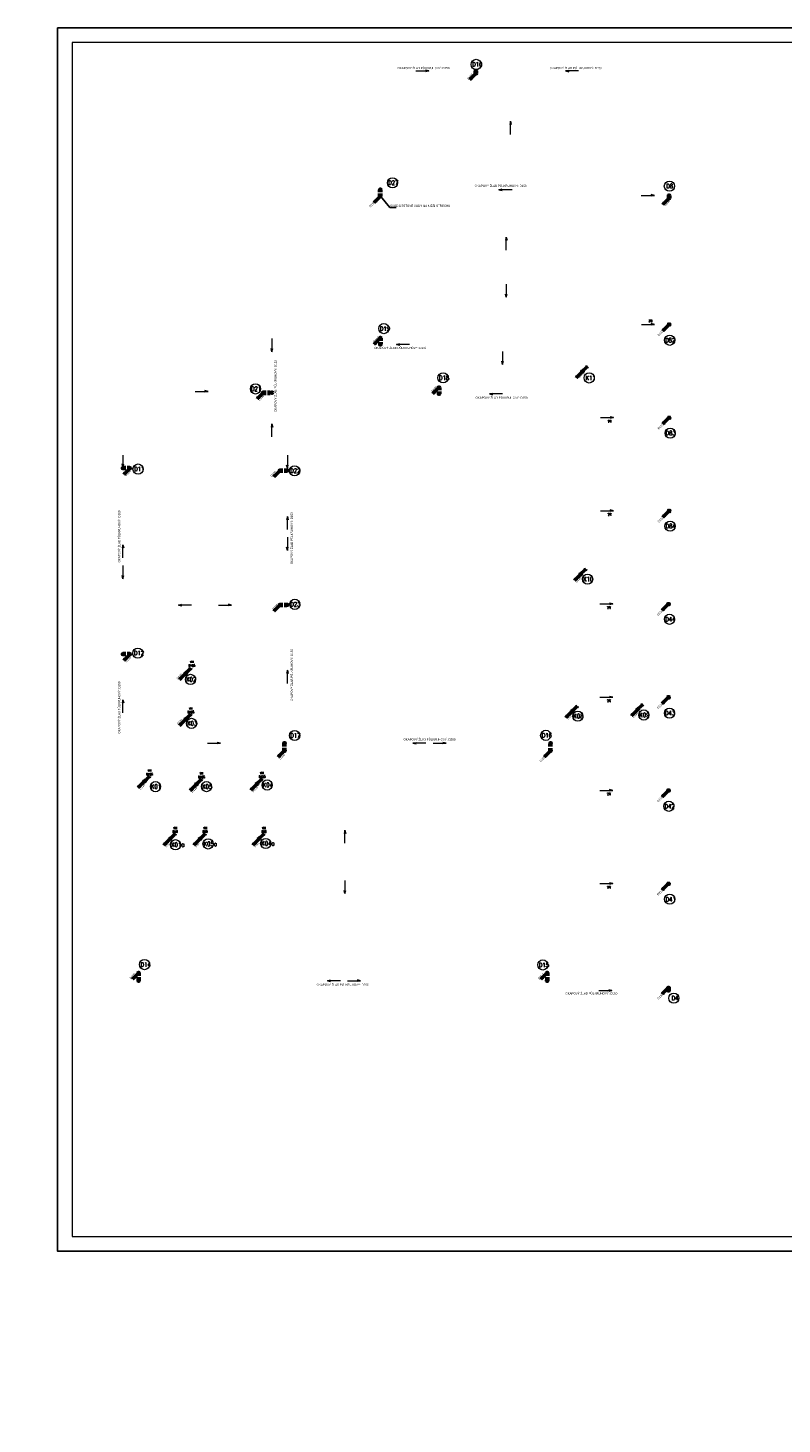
# Model space of a CAD drawing. Header units: millimetres. Extents: x 886281 to 2603493, y -207328 to 3107.
# Tile 17 of 24: x 1381951 to 1433745, y -207328 to -111456. Entities that reach past the tile are written whole.
import ezdxf

# ---------------------------------------------------------------- set-up
doc = ezdxf.new("R2010")
doc.units = ezdxf.units.MM
doc.header["$LTSCALE"] = 15
doc.linetypes.add('DASHED', pattern=[19.05, 12.7, -6.35])
doc.layers.add('AA_FORMÁTY NETISK', color=40, linetype='Continuous', plot=False)
for name, color, linetype, lineweight in [('AA_FORMÁTY TISK', 7, 'Continuous', 15), ('AA_ROZPISKY', 7, 'Continuous', 15), ('Kóty_obecně', 7, 'Continuous', 25), ('ZTI-hl_tvarovky', 7, 'Continuous', 50), ('ZTI-kan_st_destova', 71, 'Continuous', 50), ('ZTI-kan_st_splaskova', 12, 'Continuous', 50), ('ZTI-kanal_destova', 70, 'DASHED', 50), ('ZTI-komponenty', 120, 'Continuous', 20), ('ZTI_popis', 191, 'Continuous', 15)]:
    doc.layers.add(name, color=color, linetype=linetype, lineweight=lineweight)
doc.layers.add('ZTI-kanal_pripojovaci-popis', color=7, linetype='Continuous')
doc.styles.add('Popis', font='simplex.shx', dxfattribs={"width": 0.85, "height": 150})
doc.styles.get("Standard").update_dxf_attribs({"font": 'ic-simplex.shx', "width": 0.8})

# ---------------------------------------------------------------- blocks, each defined once
blk = doc.blocks.new('*U371')
at = {"color": 0, "linetype": 'ByBlock', "lineweight": -2}
for p, q in [((-35.36, -35.36), (-424.26, -424.26)), ((-424.26, -424.26), (-344.71, -291.68)), ((-291.68, -344.71), (-424.26, -424.26))]:
    blk.add_line(p, q, dxfattribs=at)
blk.add_circle((0, 0), 50, dxfattribs=at)
blk = doc.blocks.new('*U378')
at = {"color": 0, "linetype": 'ByBlock', "lineweight": -2}
for p, q in [((-35.36, -35.36), (-424.26, -424.26)), ((-424.26, -424.26), (-344.71, -291.68)), ((-291.68, -344.71), (-424.26, -424.26))]:
    blk.add_line(p, q, dxfattribs=at)
blk.add_circle((0, 0), 50, dxfattribs=at)
blk = doc.blocks.new('*U379')
at = {"color": 0, "linetype": 'ByBlock', "lineweight": -2}
for p, q in [((-35.36, -35.36), (-424.26, -424.26)), ((-424.26, -424.26), (-344.71, -291.68)), ((-291.68, -344.71), (-424.26, -424.26))]:
    blk.add_line(p, q, dxfattribs=at)
blk.add_circle((0, 0), 50, dxfattribs=at)
blk = doc.blocks.new('*U380')
at = {"color": 0, "linetype": 'ByBlock', "lineweight": -2}
for p, q in [((-35.36, -35.36), (-424.26, -424.26)), ((-424.26, -424.26), (-344.71, -291.68)), ((-291.68, -344.71), (-424.26, -424.26))]:
    blk.add_line(p, q, dxfattribs=at)
blk.add_circle((0, 0), 50, dxfattribs=at)
blk = doc.blocks.new('*U383')
at = {"color": 0, "linetype": 'ByBlock', "lineweight": -2}
for p, q in [((-35.36, -35.36), (-424.26, -424.26)), ((-424.26, -424.26), (-344.71, -291.68)), ((-291.68, -344.71), (-424.26, -424.26))]:
    blk.add_line(p, q, dxfattribs=at)
blk.add_circle((0, 0), 50, dxfattribs=at)
blk = doc.blocks.new('*U385')
at = {"color": 0, "linetype": 'ByBlock', "lineweight": -2}
for p, q in [((-35.36, -35.36), (-424.26, -424.26)), ((-424.26, -424.26), (-344.71, -291.68)), ((-291.68, -344.71), (-424.26, -424.26))]:
    blk.add_line(p, q, dxfattribs=at)
blk.add_circle((0, 0), 50, dxfattribs=at)
blk = doc.blocks.new('*U386')
at = {"color": 0, "linetype": 'ByBlock', "lineweight": -2}
for p, q in [((-35.36, -35.36), (-424.26, -424.26)), ((-424.26, -424.26), (-344.71, -291.68)), ((-291.68, -344.71), (-424.26, -424.26))]:
    blk.add_line(p, q, dxfattribs=at)
blk.add_circle((0, 0), 50, dxfattribs=at)
blk = doc.blocks.new('*U387')
at = {"color": 0, "linetype": 'ByBlock', "lineweight": -2}
for p, q in [((-35.36, -35.36), (-424.26, -424.26)), ((-424.26, -424.26), (-344.71, -291.68)), ((-291.68, -344.71), (-424.26, -424.26))]:
    blk.add_line(p, q, dxfattribs=at)
blk.add_circle((0, 0), 50, dxfattribs=at)
blk = doc.blocks.new('*U409')
at = {"color": 0, "linetype": 'ByBlock', "lineweight": -2}
for p, q in [((-35.36, -35.36), (-424.26, -424.26)), ((-424.26, -424.26), (-344.71, -291.68)), ((-291.68, -344.71), (-424.26, -424.26))]:
    blk.add_line(p, q, dxfattribs=at)
blk.add_circle((0, 0), 50, dxfattribs=at)
blk = doc.blocks.new('*U410')
at = {"color": 0, "linetype": 'ByBlock', "lineweight": -2}
for p, q in [((-35.36, -35.36), (-424.26, -424.26)), ((-424.26, -424.26), (-344.71, -291.68)), ((-291.68, -344.71), (-424.26, -424.26))]:
    blk.add_line(p, q, dxfattribs=at)
blk.add_circle((0, 0), 50, dxfattribs=at)
blk = doc.blocks.new('*U411')
at = {"color": 0, "linetype": 'ByBlock', "lineweight": -2}
for p, q in [((-35.36, -35.36), (-424.26, -424.26)), ((-424.26, -424.26), (-344.71, -291.68)), ((-291.68, -344.71), (-424.26, -424.26))]:
    blk.add_line(p, q, dxfattribs=at)
blk.add_circle((0, 0), 50, dxfattribs=at)
blk = doc.blocks.new('*U412')
at = {"color": 0, "linetype": 'ByBlock', "lineweight": -2}
for p, q in [((-35.36, -35.36), (-424.26, -424.26)), ((-424.26, -424.26), (-344.71, -291.68)), ((-291.68, -344.71), (-424.26, -424.26))]:
    blk.add_line(p, q, dxfattribs=at)
blk.add_circle((0, 0), 50, dxfattribs=at)
blk = doc.blocks.new('*U413')
at = {"color": 0, "linetype": 'ByBlock', "lineweight": -2}
for p, q in [((-35.36, -35.36), (-424.26, -424.26)), ((-424.26, -424.26), (-344.71, -291.68)), ((-291.68, -344.71), (-424.26, -424.26))]:
    blk.add_line(p, q, dxfattribs=at)
blk.add_circle((0, 0), 50, dxfattribs=at)
blk = doc.blocks.new('*U414')
at = {"color": 0, "linetype": 'ByBlock', "lineweight": -2}
for p, q in [((-35.36, -35.36), (-424.26, -424.26)), ((-424.26, -424.26), (-344.71, -291.68)), ((-291.68, -344.71), (-424.26, -424.26))]:
    blk.add_line(p, q, dxfattribs=at)
blk.add_circle((0, 0), 50, dxfattribs=at)
blk = doc.blocks.new('*U415')
at = {"color": 0, "linetype": 'ByBlock', "lineweight": -2}
for p, q in [((-35.36, -35.36), (-424.26, -424.26)), ((-424.26, -424.26), (-344.71, -291.68)), ((-291.68, -344.71), (-424.26, -424.26))]:
    blk.add_line(p, q, dxfattribs=at)
blk.add_circle((0, 0), 50, dxfattribs=at)
blk = doc.blocks.new('*U416', base_point=(4470, -1897))
at = {"color": 0, "linetype": 'ByBlock', "lineweight": -2}
for p, q in [((4354, -1781), (4395, -1822)), ((4395, -1897), (4545, -1897)), ((4446, -1922), (4495, -1873)), ((4495, -1922), (4446, -1873)), ((4470, -1822), (4470, -1972)), ((4545, -1822), (4587, -1781)), ((4354, -2014), (4395, -1972)), ((4545, -1972), (4587, -2014))]:
    blk.add_line(p, q, dxfattribs=at)
blk.add_lwpolyline([(4395, -1972), (4545, -1972), (4545, -1822), (4395, -1822)], close=True, dxfattribs=at)
for radius in [106, 34.8]:
    blk.add_circle((4470, -1897), radius, dxfattribs=at)
blk = doc.blocks.new('*U420')
at = {"color": 0, "linetype": 'ByBlock', "lineweight": -2}
for p, q in [((-35.36, -35.36), (-424.26, -424.26)), ((-424.26, -424.26), (-344.71, -291.68)), ((-291.68, -344.71), (-424.26, -424.26))]:
    blk.add_line(p, q, dxfattribs=at)
blk.add_circle((0, 0), 50, dxfattribs=at)
blk = doc.blocks.new('*U434')
at = {"color": 0, "linetype": 'ByBlock', "lineweight": -2}
for p, q in [((-35.36, -35.36), (-424.26, -424.26)), ((-424.26, -424.26), (-344.71, -291.68)), ((-291.68, -344.71), (-424.26, -424.26))]:
    blk.add_line(p, q, dxfattribs=at)
blk.add_circle((0, 0), 50, dxfattribs=at)
blk = doc.blocks.new('*U382')
at = {"color": 0, "linetype": 'ByBlock', "lineweight": -2}
for p, q in [((-35.36, -35.36), (-424.26, -424.26)), ((-424.26, -424.26), (-344.71, -291.68)), ((-291.68, -344.71), (-424.26, -424.26))]:
    blk.add_line(p, q, dxfattribs=at)
blk.add_circle((0, 0), 50, dxfattribs=at)
blk = doc.blocks.new('*U381')
at = {"color": 0, "linetype": 'ByBlock', "lineweight": -2}
for p, q in [((-35.36, -35.36), (-424.26, -424.26)), ((-424.26, -424.26), (-344.71, -291.68)), ((-291.68, -344.71), (-424.26, -424.26))]:
    blk.add_line(p, q, dxfattribs=at)
blk.add_circle((0, 0), 50, dxfattribs=at)
blk = doc.blocks.new('*U384')
at = {"color": 0, "linetype": 'ByBlock', "lineweight": -2}
for p, q in [((-35.36, -35.36), (-424.26, -424.26)), ((-424.26, -424.26), (-344.71, -291.68)), ((-291.68, -344.71), (-424.26, -424.26))]:
    blk.add_line(p, q, dxfattribs=at)
blk.add_circle((0, 0), 50, dxfattribs=at)
blk = doc.blocks.new('*U435')
at = {"color": 0, "linetype": 'ByBlock', "lineweight": -2}
for p, q in [((-35.36, -35.36), (-424.26, -424.26)), ((-424.26, -424.26), (-344.71, -291.68)), ((-291.68, -344.71), (-424.26, -424.26))]:
    blk.add_line(p, q, dxfattribs=at)
blk.add_circle((0, 0), 50, dxfattribs=at)
blk = doc.blocks.new('*U436')
at = {"color": 0, "linetype": 'ByBlock', "lineweight": -2}
for p, q in [((-35.36, -35.36), (-424.26, -424.26)), ((-424.26, -424.26), (-344.71, -291.68)), ((-291.68, -344.71), (-424.26, -424.26))]:
    blk.add_line(p, q, dxfattribs=at)
blk.add_circle((0, 0), 50, dxfattribs=at)
blk = doc.blocks.new('*U437', base_point=(-409.4, 0))
at = {"color": 0, "linetype": 'ByBlock', "lineweight": -2}
for p, q in [((-409.4, 0), (-307.93, 24.96)), ((0, 0), (-409.4, 0)), ((-409.4, 0), (-307.93, -24.96))]:
    blk.add_line(p, q, dxfattribs=at)
blk = doc.blocks.new('*U225')
at = {"color": 0, "linetype": 'ByBlock', "lineweight": -2}
for p, q in [((-72, 49), (-20, 92)), ((-72, 49), (72, 49)), ((-51, 402), (0, 500)), ((-51, 402), (51, 402)), ((-20, 92), (-20, 134)), ((-20, 134), (20, 134)), ((0, 500), (51, 402)), ((0, 402), (0, 0)), ((20, 92), (20, 134)), ((72, 49), (20, 92))]:
    blk.add_line(p, q, dxfattribs=at)
blk = doc.blocks.new('*U361')
at = {"color": 0, "linetype": 'ByBlock', "lineweight": -2}
for p, q in [((-35.36, -35.36), (-424.26, -424.26)), ((-424.26, -424.26), (-344.71, -291.68)), ((-291.68, -344.71), (-424.26, -424.26))]:
    blk.add_line(p, q, dxfattribs=at)
blk.add_circle((0, 0), 50, dxfattribs=at)
blk = doc.blocks.new('*U360')
at = {"color": 0, "linetype": 'ByBlock', "lineweight": -2}
for p, q in [((-35.36, -35.36), (-424.26, -424.26)), ((-424.26, -424.26), (-344.71, -291.68)), ((-291.68, -344.71), (-424.26, -424.26))]:
    blk.add_line(p, q, dxfattribs=at)
blk.add_circle((0, 0), 50, dxfattribs=at)
blk = doc.blocks.new('*U438')
at = {"color": 0, "linetype": 'ByBlock', "lineweight": -2}
for p, q in [((-35.36, -35.36), (-424.26, -424.26)), ((-424.26, -424.26), (-344.71, -291.68)), ((-291.68, -344.71), (-424.26, -424.26))]:
    blk.add_line(p, q, dxfattribs=at)
blk.add_circle((0, 0), 50, dxfattribs=at)
blk = doc.blocks.new('*U439')
at = {"color": 0, "linetype": 'ByBlock', "lineweight": -2}
for p, q in [((-35.36, -35.36), (-424.26, -424.26)), ((-424.26, -424.26), (-344.71, -291.68)), ((-291.68, -344.71), (-424.26, -424.26))]:
    blk.add_line(p, q, dxfattribs=at)
blk.add_circle((0, 0), 50, dxfattribs=at)
blk = doc.blocks.new('*U440')
at = {"color": 0, "linetype": 'ByBlock', "lineweight": -2}
for p, q in [((-35.36, -35.36), (-424.26, -424.26)), ((-424.26, -424.26), (-344.71, -291.68)), ((-291.68, -344.71), (-424.26, -424.26))]:
    blk.add_line(p, q, dxfattribs=at)
blk.add_circle((0, 0), 50, dxfattribs=at)
blk = doc.blocks.new('*U441')
at = {"color": 0, "linetype": 'ByBlock', "lineweight": -2}
for p, q in [((-35.36, -35.36), (-424.26, -424.26)), ((-424.26, -424.26), (-344.71, -291.68)), ((-291.68, -344.71), (-424.26, -424.26))]:
    blk.add_line(p, q, dxfattribs=at)
blk.add_circle((0, 0), 50, dxfattribs=at)
blk = doc.blocks.new('*U442')
at = {"color": 0, "linetype": 'ByBlock', "lineweight": -2}
for p, q in [((-35.36, -35.36), (-424.26, -424.26)), ((-424.26, -424.26), (-344.71, -291.68)), ((-291.68, -344.71), (-424.26, -424.26))]:
    blk.add_line(p, q, dxfattribs=at)
blk.add_circle((0, 0), 50, dxfattribs=at)
blk = doc.blocks.new('*U443')
at = {"color": 0, "linetype": 'ByBlock', "lineweight": -2}
for p, q in [((-35.36, -35.36), (-424.26, -424.26)), ((-424.26, -424.26), (-344.71, -291.68)), ((-291.68, -344.71), (-424.26, -424.26))]:
    blk.add_line(p, q, dxfattribs=at)
blk.add_circle((0, 0), 50, dxfattribs=at)
blk = doc.blocks.new('*U447')
at = {"color": 0, "linetype": 'ByBlock', "lineweight": -2}
for p, q in [((-35.36, -35.36), (-424.26, -424.26)), ((-424.26, -424.26), (-344.71, -291.68)), ((-291.68, -344.71), (-424.26, -424.26))]:
    blk.add_line(p, q, dxfattribs=at)
blk.add_circle((0, 0), 50, dxfattribs=at)
blk = doc.blocks.new('*U448')
at = {"color": 0, "linetype": 'ByBlock', "lineweight": -2}
for p, q in [((-35.36, -35.36), (-424.26, -424.26)), ((-424.26, -424.26), (-344.71, -291.68)), ((-291.68, -344.71), (-424.26, -424.26))]:
    blk.add_line(p, q, dxfattribs=at)
blk.add_circle((0, 0), 50, dxfattribs=at)
blk = doc.blocks.new('*U449')
at = {"color": 0, "linetype": 'ByBlock', "lineweight": -2}
for p, q in [((-35.36, -35.36), (-424.26, -424.26)), ((-424.26, -424.26), (-344.71, -291.68)), ((-291.68, -344.71), (-424.26, -424.26))]:
    blk.add_line(p, q, dxfattribs=at)
blk.add_circle((0, 0), 50, dxfattribs=at)
blk = doc.blocks.new('*U450')
at = {"color": 0, "linetype": 'ByBlock', "lineweight": -2}
for p, q in [((-35.36, -35.36), (-424.26, -424.26)), ((-424.26, -424.26), (-344.71, -291.68)), ((-291.68, -344.71), (-424.26, -424.26))]:
    blk.add_line(p, q, dxfattribs=at)
blk.add_circle((0, 0), 50, dxfattribs=at)

msp = doc.modelspace()

# ---------------------------------------------------------------- linework, layer by layer
at = {"layer": 'AA_FORMÁTY NETISK'}
msp.add_lwpolyline([(1502785, -111456), (1383985, -111456), (1383985, -195456), (1502785, -195456)], close=True, dxfattribs=at)
at = {"layer": 'AA_FORMÁTY TISK'}
msp.add_lwpolyline([(1501785, -112456), (1384985, -112456), (1384985, -194456), (1501785, -194456)], close=True, dxfattribs=at)
at = {"layer": 'ZTI-kan_st_destova', "lineweight": 15}
for centre in [(1412735, -113962), (1406994, -122089), (1426006, -122323), (1406395, -132105), (1426025, -132903), (1410459, -135487), (1397576, -136244), (1426056, -139283), (1389515, -141750), (1400269, -141870), (1426049, -145671), (1400275, -151038), (1426017, -152065), (1389502, -154389), (1426010, -158507), (1400271, -160047), (1417511, -160034), (1425970, -164906), (1426026, -171285), (1389959, -175776), (1417313, -175800), (1426313, -178083)]:
    msp.add_circle(centre, 350, dxfattribs=at)
at = {"layer": 'ZTI-kan_st_splaskova', "lineweight": 15}
for centre in [(1420498, -135489), (1420390, -149313), (1393121, -156193), (1393191, -159211), (1419714, -158719), (1424249, -158638), (1390710, -163557), (1394220, -163555), (1398384, -163444), (1392093, -167545), (1394323, -167489), (1398282, -167458)]:
    msp.add_circle(centre, 350, dxfattribs=at)
at = {"layer": 'ZTI-kanal_destova', "linetype": 'Continuous'}
for points in [[(1412673, -114580), (1412673, -114411)], [(1412773, -114580), (1412773, -114411)]]:
    msp.add_lwpolyline(points, dxfattribs=at)
at = {"layer": 'ZTI-kanal_destova'}
for points in [[(1406107, -123011), (1406107, -122566)], [(1406207, -123011), (1406207, -122566)], [(1425937, -123150), (1425937, -122957)], [(1426037, -122956), (1426037, -123151)], [(1406107, -132751), (1406107, -133196)], [(1406207, -132751), (1406207, -133196)], [(1398120, -136449), (1398712, -136449)], [(1398120, -136549), (1398712, -136549)], [(1410137, -136141), (1410137, -136586)], [(1410237, -136141), (1410237, -136586)], [(1388957, -141640), (1388472, -141640)], [(1388957, -141740), (1388472, -141740)], [(1399262, -141804), (1399762, -141804)], [(1399261, -141904), (1399762, -141904)], [(1399257, -151126), (1399758, -151126)], [(1399258, -151026), (1399758, -151026)], [(1388957, -154413), (1388472, -154413)], [(1388957, -154513), (1388472, -154513)], [(1399523, -161083), (1399523, -160566)], [(1399623, -161085), (1399623, -160566)], [(1417792, -161094), (1417792, -160566)], [(1417892, -161094), (1417892, -160566)], [(1389502, -176349), (1389502, -176877)], [(1389602, -176349), (1389602, -176877)], [(1417562, -176349), (1417562, -176877)], [(1417662, -176349), (1417662, -176877)], [(1425894, -177561), (1425894, -177366)], [(1425994, -177367), (1425994, -177561)]]:
    msp.add_lwpolyline(points, dxfattribs=at)
at = {"layer": 'ZTI-kanal_destova', "linetype": 'Continuous'}
for centre in [(1412723, -114411), (1406157, -122566), (1425987, -122956), (1406157, -133196), (1398712, -136499), (1410187, -136586), (1388472, -141690), (1399762, -141854), (1399758, -151076), (1388472, -154463), (1399573, -160566), (1417842, -160566), (1389552, -176877), (1417612, -176877), (1425944, -177561)]:
    msp.add_circle(centre, 50, dxfattribs=at)
at = {"layer": 'ZTI-kanal_pripojovaci-popis', "color": 2}
msp.add_line((1407230, -123797), (1406812, -123797), dxfattribs=at)
msp.add_lwpolyline([(1406812, -123797), (1406157, -123011)], dxfattribs=at)

# ---------------------------------------------------------------- block references
at = {"layer": 'ZTI-hl_tvarovky', "rotation": 314.9999999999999}
for p in [(1420026, -135049), (1419909, -148975), (1392781, -155780), (1419325, -158382), (1423819, -158265), (1392781, -158935), (1389947, -163199), (1397676, -163371), (1393516, -163398), (1391717, -167143), (1393770, -167143), (1397815, -167143)]:
    msp.add_blockref('*U225', p, dxfattribs=at)
at = {"layer": 'ZTI-kan_st_destova'}
for name, p in [('*U386', (1412723, -114580)), ('*U436', (1406157, -123011)), ('*U378', (1425987, -123151)), ('*U415', (1425988, -131826)), ('*U435', (1406157, -132751)), ('*U387', (1410187, -136141)), ('*U383', (1398120, -136499)), ('*U414', (1425989, -138224)), ('*U382', (1388957, -141690)), ('*U384', (1399261, -141854)), ('*U413', (1425989, -144626)), ('*U434', (1399257, -151076)), ('*U412', (1425944, -151024)), ('*U381', (1388957, -154463)), ('*U411', (1425944, -157424)), ('*U420', (1399573, -161085)), ('*U385', (1417842, -161096)), ('*U410', (1425944, -163824)), ('*U409', (1425944, -170224)), ('*U380', (1389552, -176349)), ('*U379', (1417612, -176349)), ('*U371', (1425944, -177367))]:
    msp.add_blockref(name, p, dxfattribs=at)
at = {"layer": 'ZTI-kan_st_splaskova'}
for name, p in [('*U450', (1420026, -135049)), ('*U449', (1419909, -148975)), ('*U360', (1392781, -155780)), ('*U361', (1392781, -158935)), ('*U447', (1419325, -158382)), ('*U448', (1423819, -158265)), ('*U438', (1389947, -163199)), ('*U439', (1393516, -163398)), ('*U440', (1397676, -163371)), ('*U441', (1391717, -167143)), ('*U442', (1393770, -167143)), ('*U443', (1397815, -167143))]:
    msp.add_blockref(name, p, dxfattribs=at)
at = {"layer": 'ZTI-komponenty', "yscale": 2.19348689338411, "zscale": 2.19348689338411}
for p, xscale in [((1409482, -114409), -2.19348689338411), ((1418870, -114409), 2.19348689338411), ((1414300, -122567), 2.19348689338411), ((1424973, -122953), -2.19348689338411), ((1424982, -131816), -2.19348689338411), ((1407268, -133188), 2.19348689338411), ((1394333, -136414), -2.19348689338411), ((1413641, -136589), 2.19348689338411), ((1422168, -138213), -2.19348689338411), ((1422168, -144613), -2.19348689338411), ((1395938, -151087), -2.19348689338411), ((1422124, -151013), -2.19348689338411), ((1422124, -157413), -2.19348689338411), ((1395173, -160572), -2.19348689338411), ((1408384, -160572), 2.19348689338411), ((1410669, -160572), -2.19348689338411), ((1422124, -163813), -2.19348689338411), ((1422124, -170213), -2.19348689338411), ((1402516, -176887), 2.19348689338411), ((1404800, -176887), -2.19348689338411), ((1422059, -177558), -2.19348689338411)]:
    msp.add_blockref('*U437', p, dxfattribs=dict(at, xscale=xscale))
at = {"layer": 'ZTI-komponenty'}
for p, xscale, yscale, zscale, rotation in [((1415091, -117868), -2.19348689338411, 2.19348689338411, 2.19348689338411, 89.99999999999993), ((1414800, -125813), -2.19348689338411, 2.19348689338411, 2.19348689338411, 89.99999999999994), ((1414800, -129950), 2.19348689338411, 2.19348689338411, 2.19348689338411, 90.00000000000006), ((1398713, -133688), 2.19348689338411, 2.19348689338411, 2.19348689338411, 90), ((1414551, -134563), -2.19348689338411, 2.19348689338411, 2.19348689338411, 269.9999999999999), ((1398712, -138645), -2.19348689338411, 2.19348689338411, 2.19348689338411, 90), ((1388481, -141584), 1.924108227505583, 1.924108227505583, 1.924108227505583, 90), ((1399771, -141694), 2.19348689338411, 2.19348689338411, 2.19348689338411, 90), ((1399771, -145002), -2.19348689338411, 2.19348689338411, 2.19348689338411, 89.99999999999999), ((1399771, -147334), 2.19348689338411, 2.19348689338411, 2.19348689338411, 90.00000000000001), ((1388481, -146944), -2.19348689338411, 2.19348689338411, 2.19348689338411, 89.99999999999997), ((1388481, -149275), 2.19348689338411, 2.19348689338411, 2.19348689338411, 90.00000000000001), ((1392296, -151087), 2.19348689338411, 2.19348689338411, 2.19348689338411, 359.9999999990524), ((1399771, -155569), -2.19348689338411, 2.19348689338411, 2.19348689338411, 89.99999999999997), ((1388481, -157589), -2.19348689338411, 2.19348689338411, 2.19348689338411, 89.99999999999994), ((1403726, -166541), -2.19348689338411, 2.19348689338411, 2.19348689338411, 89.99999999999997), ((1403726, -170902), 2.19348689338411, 2.19348689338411, 2.19348689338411, 90.00000000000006)]:
    msp.add_blockref('*U437', p, dxfattribs=dict(at, xscale=xscale, yscale=yscale, zscale=zscale, rotation=rotation))
for p in [(1425988, -131826), (1425989, -138224), (1425989, -144626), (1425944, -151024), (1425944, -157424), (1425944, -163824), (1425944, -170224)]:
    msp.add_blockref('*U416', p, dxfattribs=at)

# ---------------------------------------------------------------- texts
at = {"layer": 'AA_ROZPISKY', "attachment_point": 1, "rotation": 359.99437}
for s, width, insert, char_height in [('\\pi473.33333;{\\W0.7;Lublaňská 1002/9, 120 00 Praha 2\\P\\pi420,t2420,2620;IČO: 29136440 | +420 736 630 021\\P\\pi736.66667,t2736.66667,4936.66667;www.ecoten.cz | info@ecoten.cz\\H1.2619x; }', 4800, (1259299, -190054), 200), ('\\pi1758.22222,t5678.22222;JTSK\\P\\pi545.77778,t4465.77778;± 0,00 = 343,48 m Bpv', 4000, (1078271, -193063), 186.67), ('\\pi1758.22222,t5678.22222;JTSK\\P\\pi545.77778,t4465.77778;± 0,00 = 343,48 m Bpv', 4000, (1161249, -193063), 186.67), ('\\pi1758.22222,t5678.22222;JTSK\\P\\pi545.77778,t4465.77778;± 0,00 = 343,48 m Bpv', 4000, (1245232, -193063), 186.67), ('\\pi473.33333;{\\W0.7;Lublaňská 1002/9, 120 00 Praha 2\\P\\pi420,t2420,2620;IČO: 29136440 | +420 736 630 021\\P\\pi736.66667,t2736.66667,4936.66667;www.ecoten.cz | info@ecoten.cz\\H1.2619x; }', 4800, (1339901, -197457), 200), ('\\pi1758.22222,t5678.22222;JTSK\\P\\pi545.77778,t4465.77778;± 0,00 = 343,48 m Bpv', 4000, (1325835, -200465), 186.67)]:
    msp.add_mtext_dynamic_manual_height_columns(s, width=width, gutter_width=150, heights=[0], dxfattribs=dict(at, insert=insert, char_height=char_height))
at = {"layer": 'Kóty_obecně', "char_height": 500, "attachment_point": 1}
for s, width, insert in [('\\W0.8;POZNÁMKY:\\P\\pi-1500,l2000,t2000;\\H250;-^IPŘIPOJOVACÍ POTRUBÍ KANALIZACE JE VEDENO VE SKLONU 3 % K ODPADNÍMU POTRUBÍ', 11997.19, (970767, -190304)), ('{\\Fc:\\program files\\ab studio\\cadkonplus 2018\\2018\\fonts\\ic-simplex|c238;POZNÁMKY:\\P\\pi-1500,l2000,t2000;\\H0.5x;-^IPŘIPOJOVACÍ POTRUBÍ KANALIZACE JE VEDENO VE SKLONU 3 % K ODPADNÍMU POTRUBÍ}', 20006.89, (1057764, -193681)), ('{\\Fc:\\program files\\ab studio\\cadkonplus 2018\\2018\\fonts\\ic-simplex|c238;POZNÁMKY:\\P\\pi-1500,l2000,t2000;\\H0.5x;-^IPŘIPOJOVACÍ POTRUBÍ KANALIZACE JE VEDENO VE SKLONU 3 % K ODPADNÍMU POTRUBÍ}', 19815.05, (1140934, -193659)), ('{\\Fc:\\program files\\ab studio\\cadkonplus 2018\\2018\\fonts\\ic-simplex|c238;POZNÁMKY:\\P\\pi-1500,l2000,t2000;\\H0.5x;-^IPŘIPOJOVACÍ POTRUBÍ KANALIZACE JE VEDENO VE SKLONU 3 % K ODPADNÍMU POTRUBÍ}', 20006.89, (1224725, -193856)), ('{\\Fc:\\program files\\ab studio\\cadkonplus 2018\\2018\\fonts\\ic-simplex|c238;POZNÁMKY:\\P\\pi-1500,l2000,t2000;\\H0.5x;-^IPŘIPOJOVACÍ POTRUBÍ KANALIZACE JE VEDENO VE SKLONU 3 % K ODPADNÍMU POTRUBÍ}', 20006.89, (1305327, -201239))]:
    msp.add_mtext_dynamic_manual_height_columns(s, width=width, gutter_width=500, heights=[0], dxfattribs=dict(at, insert=insert))
at = {"layer": 'ZTI-kan_st_destova', "lineweight": 15, "char_height": 300, "width": 4855.27, "attachment_point": 1, "style": 'Popis'}
for s, insert in [('\\fsimplex|b0|i0|c0|p0;\\W0.85;D10', (1412458, -113808)), ('\\fsimplex|b0|i0|c0|p0;\\W0.85;D27', (1406686, -121936)), ('\\fsimplex|b0|i0|c0|p0;\\W0.85;D8', (1425787, -122170)), ('\\fsimplex|b0|i0|c0|p0;\\W0.85;D19', (1406117, -131952)), ('\\fsimplex|b0|i0|c0|p0;\\W0.85;D82', (1425712, -132749)), ('\\fsimplex|b0|i0|c0|p0;\\W0.85;D21', (1397267, -136090)), ('\\fsimplex|b0|i0|c0|p0;\\W0.85;D18', (1410181, -135334)), ('\\fsimplex|b0|i0|c0|p0;\\W0.85;D83', (1425739, -139129)), ('\\fsimplex|b0|i0|c0|p0;\\W0.85;D11', (1389237, -141596)), ('\\fsimplex|b0|i0|c0|p0;\\W0.85;D22', (1399960, -141716)), ('\\fsimplex|b0|i0|c0|p0;\\W0.85;D84', (1425740, -145517)), ('\\fsimplex|b0|i0|c0|p0;\\W0.85;D23', (1399967, -150884)), ('\\fsimplex|b0|i0|c0|p0;\\W0.85;D44', (1425714, -151911)), ('\\fsimplex|b0|i0|c0|p0;\\W0.85;D12', (1389224, -154236)), ('\\fsimplex|b0|i0|c0|p0;\\W0.85;D43', (1425695, -158353)), ('\\fsimplex|b0|i0|c0|p0;\\W0.85;D17', (1399962, -159893)), ('\\fsimplex|b0|i0|c0|p0;\\W0.85;D16', (1417233, -159880)), ('\\fsimplex|b0|i0|c0|p0;\\W0.85;D42', (1425658, -164752)), ('\\fsimplex|b0|i0|c0|p0;\\W0.85;D41', (1425746, -171153)), ('\\fsimplex|b0|i0|c0|p0;\\W0.85;D14', (1389681, -175622)), ('\\fsimplex|b0|i0|c0|p0;\\W0.85;D15', (1417035, -175647)), ('\\fsimplex|b0|i0|c0|p0;\\W0.85;D4', (1426152, -177929))]:
    msp.add_mtext(s, dxfattribs=dict(at, insert=insert))
at = {"layer": 'ZTI-kan_st_splaskova', "lineweight": 15, "char_height": 300, "width": 4855.27, "attachment_point": 1, "style": 'Popis'}
for s, insert in [('\\fsimplex|b0|i0|c0|p0;\\W0.85;K11', (1420236, -135335)), ('\\fsimplex|b0|i0|c0|p0;\\W0.85;K10', (1420078, -149159)), ('\\fsimplex|b0|i0|c0|p0;\\W0.85;K02', (1392808, -156039)), ('\\fsimplex|b0|i0|c0|p0;\\W0.85;K03', (1392878, -159058)), ('\\fsimplex|b0|i0|c0|p0;\\W0.85;K08', (1419401, -158565)), ('\\fsimplex|b0|i0|c0|p0;\\W0.85;K09', (1423936, -158485)), ('\\fsimplex|b0|i0|c0|p0;\\W0.85;K01', (1390397, -163403)), ('\\fsimplex|b0|i0|c0|p0;\\W0.85;K05', (1393907, -163401)), ('\\fsimplex|b0|i0|c0|p0;\\W0.85;K04', (1398071, -163290)), ('\\fsimplex|b0|i0|c0|p0;\\W0.85;K01a', (1391781, -167392)), ('\\fsimplex|b0|i0|c0|p0;\\W0.85;K05a', (1394011, -167336)), ('\\fsimplex|b0|i0|c0|p0;\\W0.85;K04a', (1397969, -167304))]:
    msp.add_mtext(s, dxfattribs=dict(at, insert=insert))
at = {"layer": 'ZTI-kanal_pripojovaci-popis', "color": 3, "width": 0.8}
for s, p in [('OKAPOVÝ ŽLAB PŮLKRUHOVÝ: D150', (1407335, -114287)), ('OKAPOVÝ ŽLAB PŮLKRUHOVÝ: D150', (1417786, -114287)), ('OKAPOVÝ ŽLAB PŮLKRUHOVÝ: D150', (1412634, -122377)), ('SVOD DEŠŤOVÉ VODY NA NIŽŠÍ STŘECHU', (1406823, -123750)), ('OKAPOVÝ ŽLAB PŮLKRUHOVÝ: D150', (1405739, -133505)), ('OKAPOVÝ ŽLAB PŮLKRUHOVÝ: D150', (1412691, -136925)), ('OKAPOVÝ ŽLAB PŮLKRUHOVÝ: D200', (1407746, -160389)), ('OKAPOVÝ ŽLAB PŮLKRUHOVÝ: D200', (1401781, -177234)), ('OKAPOVÝ ŽLAB PŮLKRUHOVÝ: D150', (1418863, -177831))]:
    msp.add_text(s, height=150, dxfattribs=at).set_placement(p)
for s, rotation, p in [('D150', 45, (1412207, -115024)), ('D150', 45, (1405466, -123786)), ('D150', 45, (1425743, -123685)), ('D110', 45, (1425283, -132641)), ('D100', 45, (1405755, -133079)), ('OKAPOVÝ ŽLAB PŮLKRUHOVÝ: D150', 90, (1399031, -137825)), ('D125', 45, (1419847, -135484)), ('D100', 45, (1409746, -136482)), ('D150', 45, (1397857, -137075)), ('D110', 45, (1425283, -139038)), ('D100', 45, (1388702, -142240)), ('D100', 45, (1398689, -142308)), ('OKAPOVÝ ŽLAB PŮLKRUHOVÝ: D150', 90, (1388294, -148159)), ('OKAPOVÝ ŽLAB PŮLKRUHOVÝ: D150', 90, (1400147, -148283)), ('D110', 45, (1425283, -145441)), ('D125', 45, (1419635, -149560)), ('D100', 45, (1398819, -151438)), ('D110', 45, (1425238, -151838)), ('D100', 45, (1388713, -155037)), ('OKAPOVÝ ŽLAB PŮLKRUHOVÝ: D150', 90, (1400147, -157672)), ('D125', 45, (1392255, -156218)), ('OKAPOVÝ ŽLAB PŮLKRUHOVÝ: D150', 90, (1388294, -159908)), ('D110', 45, (1425238, -158238)), ('D125', 45, (1392273, -159330)), ('D125', 45, (1419055, -158953)), ('D125', 45, (1423542, -158848)), ('D100', 45, (1399284, -161716)), ('D100', 45, (1417177, -161887)), ('D125', 45, (1389684, -163784)), ('D125', 45, (1393253, -163982)), ('D125', 45, (1397414, -163956)), ('D110', 45, (1425238, -164638)), ('D50', 45, (1391449, -167737)), ('D50', 45, (1393501, -167737)), ('D50', 45, (1397546, -167737)), ('D110', 45, (1425238, -171038)), ('D100', 45, (1389021, -176799)), ('D100', 45, (1417065, -176820)), ('D150', 45, (1425260, -178189))]:
    msp.add_text(s, height=150, rotation=rotation, dxfattribs=at).set_placement(p)
at = {"layer": 'ZTI-komponenty', "char_height": 150, "width": 651.08, "attachment_point": 3, "style": 'Popis'}
for insert in [(1424839, -131495), (1422026, -138380), (1422026, -144780), (1421981, -151180), (1421981, -157580), (1421981, -163980), (1421981, -170380)]:
    msp.add_mtext('{\\fsimplex|b0|i0|c0|p2;2%}', dxfattribs=dict(at, insert=insert))
at = {"layer": 'ZTI_popis', "char_height": 150, "width": 651.08, "attachment_point": 1, "style": 'Popis'}
for s, insert in [('\\pi219.48475;{\\fsimplex|b0|i0|c0|p2;VH\\P\\pi114.9381;D125}', (1392862, -154911)), ('\\pi219.48475;{\\fsimplex|b0|i0|c0|p2;VH\\P\\pi114.9381;D125}', (1392789, -158110)), ('\\pi219.48475;{\\fsimplex|b0|i0|c0|p2;VH\\P\\pi114.9381;D125}', (1389955, -162375)), ('\\pi219.48475;{\\fsimplex|b0|i0|c0|p2;VH\\P\\pi114.9381;D125}', (1393524, -162573)), ('\\pi219.48475;{\\fsimplex|b0|i0|c0|p2;VH\\P\\pi114.9381;D125}', (1397684, -162547)), ('\\pi219.48475;{\\fsimplex|b0|i0|c0|p2;VH\\P\\pi162.68777;D50}', (1391725, -166318)), ('\\pi219.48475;{\\fsimplex|b0|i0|c0|p2;VH\\P\\pi162.68777;D50}', (1393778, -166318)), ('\\pi219.48475;{\\fsimplex|b0|i0|c0|p2;VH\\P\\pi162.68777;D50}', (1397823, -166318))]:
    msp.add_mtext(s, dxfattribs=dict(at, insert=insert))

doc.saveas('drawing.dxf')
